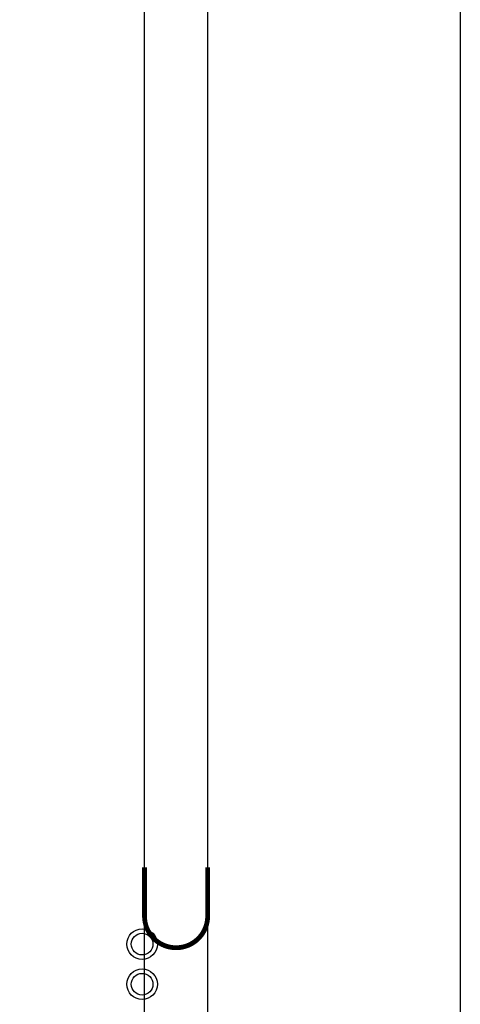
# Model space of a CAD drawing. Extents: x -10 to 137, y -32 to 198.
# Tile 46 of 64: x 123 to 137, y 69 to 100. Entities that reach past the tile are written whole.
import ezdxf

# ---------------------------------------------------------------- set-up
doc = ezdxf.new("R2010")
doc.units = 0
for name, color, linetype in [('BG_OUTLINE', 95, 'CONTINUOUS'), ('PIN_BOTTOM', 2, 'CONTINUOUS'), ('PIN_SOLDERMASK_BOTTOM', 212, 'CONTINUOUS')]:
    doc.layers.add(name, color=color, linetype=linetype)

msp = doc.modelspace()

# ---------------------------------------------------------------- linework, layer by layer
at = {"layer": 'BG_OUTLINE'}
msp.add_lwpolyline([(127, 0), (127, 187.96), (0, 187.96), (0, 0)], close=True, dxfattribs=at)
msp.add_lwpolyline([(128.999996, 187.96), (136.99998, 187.96), (136.99998, 0), (128.999996, 0), (128.999996, 187.96)], dxfattribs=at)
at = {"layer": 'BG_OUTLINE', "const_width": 0.1524}
msp.add_lwpolyline([(128.999996, 72.965818), (128.999996, 71.425816, -0.414214), (127.999998, 70.425818, -0.414214), (127, 71.425816), (127, 72.965818)], format="xyb", dxfattribs=at)
at = {"layer": 'PIN_BOTTOM'}
for centre in [(126.9238, 70.541896), (126.9238, 69.271896)]:
    msp.add_circle(centre, 0.3429, dxfattribs=at)
at = {"layer": 'PIN_SOLDERMASK_BOTTOM'}
for centre in [(126.9238, 70.541896), (126.9238, 69.271896)]:
    msp.add_circle(centre, 0.4826, dxfattribs=at)

doc.saveas('drawing.dxf')
